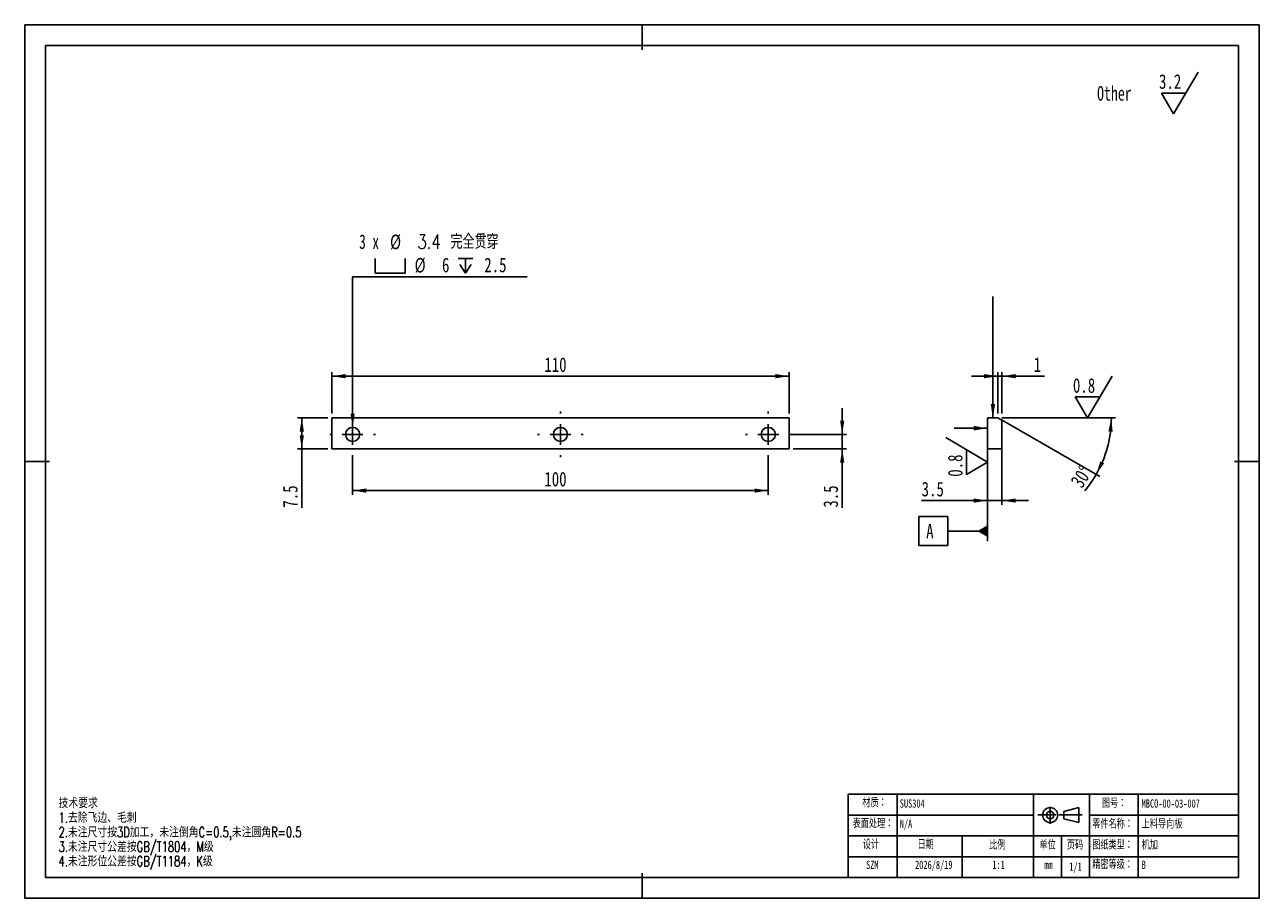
# Model space of a CAD drawing. Header units: millimetres. Extents: x 0 to 297, y 0 to 210.
import ezdxf

# ---------------------------------------------------------------- set-up
doc = ezdxf.new("R2010")
doc.units = ezdxf.units.MM
doc.linetypes.add('CENTERX2', pattern=[20.32, 12.7, -2.54, 2.54, -2.54])
doc.layers.add('中心线层', color=7, linetype='CENTERX2')
doc.layers.add('图框', color=7, linetype='Continuous')
for name, color, linetype, lineweight in [('文字层', 7, 'Continuous', 25), ('标注层', 7, 'Continuous', 25), ('符号标注层', 7, 'Continuous', 25)]:
    doc.layers.add(name, color=color, linetype=linetype, lineweight=lineweight)
doc.styles.add('SLDTEXTSTYLE0', font='TXT', dxfattribs={"width": 0.7, "bigfont": 'bigfont'})
doc.styles.add('SLDTEXTSTYLE1', font='TXT', dxfattribs={"width": 0.7})
doc.styles.add('SLDTEXTSTYLE2', font='TXT', dxfattribs={"width": 0.75})
doc.styles.add('SLDTEXTSTYLE3', font='TXT', dxfattribs={"width": 0.666667})
doc.styles.add('SLDTEXTSTYLE4', font='TXT', dxfattribs={"width": 0.75, "bigfont": 'bigfont'})
doc.dimstyles.new('SLDDIMSTYLE0', dxfattribs={"dimtxt": 3.5, "dimasz": 3.302, "dimexe": 0, "dimexo": 0.0625, "dimgap": 0.875, "dimtad": 1, "dimdec": 3, "dimrnd": 1e-09, "dimzin": 12, "dimdsep": 46, "dimtxsty": 'SLDTEXTSTYLE2', "dimsah": 1, "dimcen": 0.09, "dimadec": 0, "dimazin": 3, "dimtfac": 1, "dimtdec": 3, "dimtofl": 0, "dimtmove": 0, "dimatfit": 3, "dimfxl": 0, "dimfrac": 2, "dimtolj": 1, "dimtzin": 12, "dimarcsym": 0})
doc.dimstyles.new('SLDDIMSTYLE1', dxfattribs={"dimtxt": 3.5, "dimasz": 3.302, "dimexe": 0, "dimexo": 0.0625, "dimgap": 0.875, "dimtad": 1, "dimdec": 3, "dimrnd": 1e-09, "dimzin": 12, "dimdsep": 46, "dimtxsty": 'SLDTEXTSTYLE2', "dimsah": 1, "dimcen": 0.09, "dimadec": 0, "dimazin": 3, "dimtfac": 1, "dimtdec": 3, "dimtmove": 0, "dimatfit": 0, "dimfxl": 0, "dimfrac": 2, "dimtolj": 1, "dimtzin": 12, "dimarcsym": 0})
doc.dimstyles.new('SLDDIMSTYLE2', dxfattribs={"dimtxt": 3.5, "dimasz": 3.302, "dimexe": 0, "dimexo": 0.0625, "dimgap": 0.875, "dimtad": 0, "dimtih": 1, "dimtoh": 1, "dimdec": 1, "dimrnd": 1e-09, "dimzin": 12, "dimdsep": 46, "dimtxsty": 'SLDTEXTSTYLE2', "dimblk1": 'NONE', "dimsah": 1, "dimcen": 0, "dimadec": 0, "dimazin": 3, "dimtfac": 1, "dimtdec": 3, "dimtmove": 0, "dimatfit": 3, "dimldrblk": 'NONE', "dimfxl": 0, "dimfrac": 2, "dimtolj": 1, "dimtzin": 12, "dimarcsym": 0})
doc.dimstyles.new('SLDDIMSTYLE3', dxfattribs={"dimtxt": 3.5, "dimasz": 3.302, "dimexe": 0, "dimexo": 0.0625, "dimgap": 0.875, "dimtad": 1, "dimdec": 4, "dimzin": 12, "dimdsep": 46, "dimtxsty": 'SLDTEXTSTYLE2', "dimsah": 1, "dimcen": 0.09, "dimadec": 3, "dimazin": 3, "dimtfac": 1, "dimtdec": 3, "dimtofl": 0, "dimtmove": 0, "dimatfit": 3, "dimfxl": 0, "dimfrac": 2, "dimtolj": 1, "dimtzin": 12, "dimarcsym": 0})
doc.dimstyles.new('SLDDIMSTYLE5', dxfattribs={"dimtxt": 0.18, "dimasz": 3.302, "dimexe": 0, "dimexo": 0.0625, "dimgap": 0, "dimtad": 0, "dimtih": 1, "dimtoh": 1, "dimdec": 0, "dimrnd": 1e-09, "dimzin": 0, "dimdsep": 46, "dimtxsty": 'Standard', "dimsah": 1, "dimcen": 0.09, "dimadec": 0, "dimazin": 0, "dimtfac": 3.302, "dimtdec": 0, "dimtofl": 0, "dimtmove": 0, "dimatfit": 3, "dimfxl": 0, "dimfrac": 2, "dimtolj": 1, "dimtzin": 0, "dimarcsym": 0})

# ---------------------------------------------------------------- blocks, each defined once
blk = doc.blocks.new('块1')
at = {"layer": '图框'}
for p, q in [((234.58, 92.12), (234.58, 85.23)), ((240.05, 90.27), (246.05, 91.77)), ((240.05, 90.27), (240.05, 87.27)), ((246.05, 91.77), (246.05, 85.77)), ((229.6, 88.84), (236.93, 88.84)), ((238.14, 88.84), (247.34, 88.84)), ((240.05, 87.27), (246.05, 85.77))]:
    blk.add_line(p, q, dxfattribs=at)
for radius in [3, 1.5]:
    blk.add_circle((234.58, 88.77), radius, dxfattribs=at)
blk = doc.blocks.new('SW_SFSYMBOL_0')
at = {"layer": '符号标注层', "color": 0}
for p, q in [((3.52, -5), (9.41, 5)), ((3.52, -5), (0.57, 0)), ((6.46, 0), (0.57, 0))]:
    blk.add_line(p, q, dxfattribs=at)
at = {"layer": '符号标注层', "color": 0, "insert": (0, 4.51), "char_height": 3.5, "attachment_point": 1, "style": 'SLDTEXTSTYLE2'}
blk.add_mtext('3.2', dxfattribs=at)
blk = doc.blocks.new('_D')
at = {"layer": '标注层'}
for p, q in [((73.88, 116.51), (73.88, 126.51)), ((73.88, 125.51), (183.88, 125.51)), ((183.88, 116.51), (183.88, 126.51))]:
    blk.add_line(p, q, dxfattribs=at)
for points in [[(73.88, 125.51), (77.18, 125), (77.18, 126.02)], [(183.88, 125.51), (180.57, 126.02), (180.57, 125)]]:
    blk.add_solid(points, dxfattribs=at)
at = {"layer": '标注层', "insert": (125, 130.02), "char_height": 3.5, "attachment_point": 1, "style": 'SLDTEXTSTYLE2'}
blk.add_mtext('110', dxfattribs=at)
blk = doc.blocks.new('_D_1')
at = {"layer": '标注层'}
for p, q in [((72.88, 115.51), (65.65, 115.51)), ((66.65, 108.01), (66.65, 115.51)), ((72.88, 108.01), (65.65, 108.01)), ((66.65, 108.01), (66.65, 93.9))]:
    blk.add_line(p, q, dxfattribs=at)
for points in [[(66.65, 115.51), (66.15, 112.21), (67.16, 112.21)], [(66.65, 108.01), (67.16, 111.31), (66.15, 111.31)]]:
    blk.add_solid(points, dxfattribs=at)
at = {"layer": '标注层', "insert": (62.14, 93.9), "char_height": 3.5, "attachment_point": 1, "rotation": 90, "style": 'SLDTEXTSTYLE2'}
blk.add_mtext('7.5', dxfattribs=at)
blk = doc.blocks.new('_D_2')
at = {"layer": '标注层'}
for p, q in [((78.88, 106.31), (78.88, 97.01)), ((178.88, 106.31), (178.88, 97.01)), ((78.88, 98.01), (178.88, 98.01))]:
    blk.add_line(p, q, dxfattribs=at)
for points in [[(78.88, 98.01), (82.18, 97.5), (82.18, 98.52)], [(178.88, 98.01), (175.57, 98.52), (175.57, 97.5)]]:
    blk.add_solid(points, dxfattribs=at)
at = {"layer": '标注层', "insert": (125, 102.52), "char_height": 3.5, "attachment_point": 1, "style": 'SLDTEXTSTYLE2'}
blk.add_mtext('100', dxfattribs=at)
blk = doc.blocks.new('_D_3')
at = {"layer": '标注层'}
for p, q in [((196.65, 111.51), (196.65, 117.86)), ((184.08, 111.51), (197.65, 111.51)), ((196.65, 111.51), (196.65, 108.01)), ((184.88, 108.01), (197.65, 108.01)), ((196.65, 108.01), (196.65, 93.9))]:
    blk.add_line(p, q, dxfattribs=at)
for points in [[(196.65, 111.51), (197.16, 114.81), (196.15, 114.81)], [(196.65, 108.01), (196.15, 104.71), (197.16, 104.71)]]:
    blk.add_solid(points, dxfattribs=at)
at = {"layer": '标注层', "insert": (192.14, 93.9), "char_height": 3.5, "attachment_point": 1, "rotation": 90, "style": 'SLDTEXTSTYLE2'}
blk.add_mtext('3.5', dxfattribs=at)
blk = doc.blocks.new('SW_SYMBOL_HOLE_SPOT')
at = {"layer": '标注层', "color": 0}
for p, q in [((0, 875), (0, 75)), ((1600, 75), (1600, 875)), ((0, 75), (1600, 75))]:
    blk.add_line(p, q, dxfattribs=at)
blk = doc.blocks.new('SW_SYMBOL_HOLE_DEPTH')
at = {"layer": '标注层', "color": 0}
for p, q in [((0, 875), (800, 875)), ((400, 875), (400, 75)), ((100, 555), (400, 75)), ((700, 555), (400, 75))]:
    blk.add_line(p, q, dxfattribs=at)
blk = doc.blocks.new('_D_4')
at = {"layer": '标注层'}
for p, q in [((78.88, 113.21), (78.88, 149.42)), ((78.88, 149.42), (120.87, 149.42)), ((78.88, 109.81), (78.88, 113.21))]:
    blk.add_line(p, q, dxfattribs=at)
blk.add_solid([(78.88, 113.21), (79.38, 116.51), (78.37, 116.51)], dxfattribs=at)
at = {"layer": '标注层', "xscale": 0.004470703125, "yscale": 0.004470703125, "zscale": 0.004470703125}
for name, p in [('SW_SYMBOL_HOLE_SPOT', (84.34, 149.91)), ('SW_SYMBOL_HOLE_DEPTH', (104.24, 149.91))]:
    blk.add_blockref(name, p, dxfattribs=at)
at = {"layer": '标注层', "char_height": 3.5, "attachment_point": 1}
for s, insert, style in [('3 x', (80.46, 159.6), 'SLDTEXTSTYLE3'), ('%%c', (87.88, 159.54), 'SLDTEXTSTYLE2'), ('3.4 完全贯穿', (94.47, 159.6), 'SLDTEXTSTYLE4'), ('%%c', (93.79, 153.93), 'SLDTEXTSTYLE2'), ('6', (100.38, 153.99), 'SLDTEXTSTYLE2'), ('2.5', (110.55, 153.99), 'SLDTEXTSTYLE2')]:
    blk.add_mtext(s, dxfattribs=dict(at, insert=insert, style=style))
blk = doc.blocks.new('_None')
blk = doc.blocks.new('SW_CENTERMARKSYMBOL_0')
at = {"layer": '中心线层', "color": 0}
for p, q in [((0, 5), (0, 5.5)), ((-5, 0), (-5.5, 0)), ((0, 0), (-2.5, 0)), ((0, 0), (0, 2.5)), ((0, 0), (0, -2.5)), ((0, 0), (2.5, 0)), ((5, 0), (5.5, 0)), ((0, -5), (0, -5.5))]:
    blk.add_line(p, q, dxfattribs=at)
blk = doc.blocks.new('SW_CENTERMARKSYMBOL_1')
at = {"layer": '中心线层', "color": 0}
for p, q in [((0, 5), (0, 5.5)), ((-5, 0), (-5.5, 0)), ((0, 0), (-2.5, 0)), ((0, 0), (0, 2.5)), ((0, 0), (0, -2.5)), ((0, 0), (2.5, 0)), ((5, 0), (5.5, 0)), ((0, -5), (0, -5.5))]:
    blk.add_line(p, q, dxfattribs=at)
blk = doc.blocks.new('SW_CENTERMARKSYMBOL_2')
at = {"layer": '中心线层', "color": 0}
for p, q in [((0, 5), (0, 5.5)), ((-5, 0), (-5.5, 0)), ((0, 0), (-2.5, 0)), ((0, 0), (0, 2.5)), ((0, 0), (0, -2.5)), ((0, 0), (2.5, 0)), ((5, 0), (5.5, 0)), ((0, -5), (0, -5.5))]:
    blk.add_line(p, q, dxfattribs=at)
blk = doc.blocks.new('_D_5')
at = {"layer": '标注层'}
for p, q in [((231.59, 114.51), (231.59, 94.61)), ((235.09, 114.51), (235.09, 94.61)), ((231.59, 95.61), (215.76, 95.61)), ((231.59, 95.61), (235.09, 95.61)), ((235.09, 95.61), (241.44, 95.61))]:
    blk.add_line(p, q, dxfattribs=at)
for points in [[(231.59, 95.61), (228.29, 96.11), (228.29, 95.1)], [(235.09, 95.61), (238.39, 95.1), (238.39, 96.11)]]:
    blk.add_solid(points, dxfattribs=at)
at = {"layer": '标注层', "insert": (215.76, 100.12), "char_height": 3.5, "attachment_point": 1, "style": 'SLDTEXTSTYLE2'}
blk.add_mtext('3.5', dxfattribs=at)
blk = doc.blocks.new('_D_6')
at = {"layer": '标注层'}
for p, q in [((234.09, 125.51), (227.74, 125.51)), ((234.09, 116.51), (234.09, 126.51)), ((234.09, 125.51), (235.09, 125.51)), ((235.09, 116.51), (235.09, 126.51)), ((235.09, 125.51), (245.32, 125.51))]:
    blk.add_line(p, q, dxfattribs=at)
for points in [[(234.09, 125.51), (230.79, 126.02), (230.79, 125)], [(235.09, 125.51), (238.39, 125), (238.39, 126.02)]]:
    blk.add_solid(points, dxfattribs=at)
at = {"layer": '标注层', "insert": (242.73, 130.02), "char_height": 3.5, "attachment_point": 1, "style": 'SLDTEXTSTYLE2'}
blk.add_mtext('1', dxfattribs=at)
blk = doc.blocks.new('_D_7')
at = {"layer": '标注层'}
for p, q in [((234.96, 115.01), (258.61, 101.36)), ((235.09, 115.51), (262.4, 115.51))]:
    blk.add_line(p, q, dxfattribs=at)
for start, end in [(330, 0), (320.0337, 330)]:
    blk.add_arc((234.09, 115.51), 27.31, start, end, dxfattribs=at)
for points in [[(261.4, 115.51), (260.69, 112.25), (261.71, 112.18)], [(257.74, 101.86), (259.67, 104.58), (258.76, 105.04)]]:
    blk.add_solid(points, dxfattribs=at)
at = {"layer": '标注层', "insert": (251.39, 100.26), "char_height": 3.5, "attachment_point": 1, "rotation": 57.3774, "style": 'SLDTEXTSTYLE2'}
blk.add_mtext('30°', dxfattribs=at)
blk = doc.blocks.new('SW_SFSYMBOL_1')
at = {"layer": '符号标注层', "color": 0}
for p, q in [((3.52, -5), (9.41, 5)), ((3.52, -5), (0.57, 0)), ((6.46, 0), (0.57, 0)), ((-17.07, -5), (4.52, -5))]:
    blk.add_line(p, q, dxfattribs=at)
at = {"layer": '符号标注层', "color": 0, "insert": (0, 4.51), "char_height": 3.5, "attachment_point": 1, "style": 'SLDTEXTSTYLE2'}
blk.add_mtext('0.8', dxfattribs=at)
blk = doc.blocks.new('SW_SFSYMBOL_2')
at = {"layer": '符号标注层', "color": 0}
for p, q in [((5, 3.52), (-5, 9.41)), ((0, 6.46), (0, 0.57)), ((5, 3.52), (0, 0.57)), ((5, 5.68), (5, 2.52))]:
    blk.add_line(p, q, dxfattribs=at)
at = {"layer": '符号标注层', "color": 0, "insert": (-4.51, 0), "char_height": 3.5, "attachment_point": 1, "rotation": 90, "style": 'SLDTEXTSTYLE2'}
blk.add_mtext('0.8', dxfattribs=at)
blk = doc.blocks.new('SW_DATUMTAG_0')
at = {"layer": '符号标注层', "color": 0}
for p, q in [((14.73, 22.52), (14.73, 0.38)), ((-1.77, -0.72), (-1.77, 6.28)), ((-1.77, 6.28), (5.23, 6.28)), ((5.23, 6.28), (5.23, -0.72)), ((14.73, 2.78), (5.23, 2.78)), ((5.23, -0.72), (-1.77, -0.72))]:
    blk.add_line(p, q, dxfattribs=at)
blk.add_solid([(14.73, 1.38), (14.73, 4.18), (12.28, 2.78)], dxfattribs=at)
at = {"layer": '符号标注层', "color": 0, "insert": (0, 4.51), "char_height": 3.5, "attachment_point": 1, "style": 'SLDTEXTSTYLE2'}
blk.add_mtext('A', dxfattribs=at)

msp = doc.modelspace()

# ---------------------------------------------------------------- linework, layer by layer
at = {"color": 7, "linetype": 'Continuous', "lineweight": 25}
for p, q in [((73.87525, 115.51131), (183.87525, 115.51131)), ((73.87525, 108.01131), (73.87525, 115.51131)), ((183.87525, 115.51131), (183.87525, 108.01131)), ((231.59062, 115.51131), (231.59062, 108.01131)), ((234.09062, 115.51131), (231.59062, 115.51131)), ((235.09062, 114.93396), (234.09062, 115.51131)), ((235.09062, 114.93396), (235.09062, 108.01131)), ((183.87525, 108.01131), (73.87525, 108.01131)), ((235.09062, 108.01131), (231.59062, 108.01131))]:
    msp.add_line(p, q, dxfattribs=at)
for centre in [(78.87525, 111.51131), (128.87525, 111.51131), (178.87525, 111.51131)]:
    msp.add_circle(centre, 1.7, dxfattribs=at)
at = {"layer": '图框'}
for p, q in [((-0.00657, -0.00062), (-0.00657, 209.99938)), ((-0.00657, 209.99938), (296.99343, 209.99938)), ((148.49343, 209.99938), (148.49343, 203.99938)), ((296.99343, -0.00062), (296.99343, 209.99938)), ((4.99343, 204.99938), (291.99343, 204.99938)), ((4.99343, 204.99938), (4.99343, 4.99938)), ((291.99343, 204.99938), (291.99343, 4.99938)), ((-0.00657, 104.99938), (5.99343, 104.99938)), ((296.99343, 104.99938), (290.99343, 104.99938)), ((4.99343, 29.99938), (4.99343, 4.99938)), ((198.10106, 24.99938), (291.99343, 24.99938)), ((198.10106, 24.99938), (198.10106, 4.99938)), ((209.85772, 24.99938), (209.85772, 4.99938)), ((242.67609, 24.99938), (242.67609, 4.99938)), ((256.14042, 24.99938), (256.14042, 4.99938)), ((267.8353, 24.99938), (267.8353, 4.99938)), ((198.10106, 19.99938), (242.67609, 19.99938)), ((256.14042, 19.99938), (291.99343, 19.99938)), ((198.10106, 14.99938), (291.99343, 14.99938)), ((225.47551, 14.99938), (225.47551, 4.99938)), ((249.40807, 14.99938), (249.40807, 4.99938)), ((198.10106, 9.99938), (291.99343, 9.99938)), ((148.49343, -0.00062), (148.49343, 5.99938)), ((4.99343, 4.99938), (291.99343, 4.99938)), ((158.37301, 4.99938), (291.99343, 4.99938)), ((-0.00657, -0.00062), (296.99343, -0.00062))]:
    msp.add_line(p, q, dxfattribs=at)

# ---------------------------------------------------------------- block references
at = {"color": 7, "linetype": 'Continuous', "xscale": 0.6, "yscale": 0.6, "zscale": 0.6}
msp.add_blockref('块1', (105.94121, -33.26053), dxfattribs=at)
at = {"layer": '中心线层'}
for name, p in [('SW_CENTERMARKSYMBOL_2', (78.87525, 111.51131)), ('SW_CENTERMARKSYMBOL_0', (128.87525, 111.51131)), ('SW_CENTERMARKSYMBOL_1', (178.87525, 111.51131))]:
    msp.add_blockref(name, p, dxfattribs=at)
at = {"layer": '符号标注层'}
for name, p in [('SW_SFSYMBOL_0', (272.86611, 193.5771)), ('SW_SFSYMBOL_1', (252.1589, 120.51106)), ('SW_SFSYMBOL_2', (226.59088, 101.3327)), ('SW_DATUMTAG_0', (216.85658, 85.48833))]:
    msp.add_blockref(name, p, dxfattribs=at)

# ---------------------------------------------------------------- texts
at = {"layer": '图框'}
for s, insert, char_height, attachment_point, style in [('技术要求', (8.13955, 24.15743), 2.5, 1, 'SLDTEXTSTYLE0'), ('材质：', (201.50006, 23.90434), 2, 1, 'SLDTEXTSTYLE0'), ('SUS304', (210.49845, 23.78437), 2, 1, 'SLDTEXTSTYLE1'), ('图号：', (259.13544, 23.78437), 2, 1, 'SLDTEXTSTYLE0'), ('MBCO-00-03-007', (268.69282, 23.78437), 2, 1, 'SLDTEXTSTYLE1'), ('1.去除飞边、毛刺', (8.13955, 20.65743), 2.5, 1, 'SLDTEXTSTYLE0'), ('表面处理：', (199.1695, 18.91799), 2, 1, 'SLDTEXTSTYLE0'), ('N/A', (210.49845, 18.91799), 2, 1, 'SLDTEXTSTYLE1'), ('零件名称：', (256.80488, 18.79802), 2, 1, 'SLDTEXTSTYLE0'), ('上料导向板', (268.69282, 18.79802), 2, 1, 'SLDTEXTSTYLE0'), ('2.未注尺寸按3D加工，未注倒角C=0.5,未注圆角R=0.5', (8.13955, 17.15743), 2.5, 1, 'SLDTEXTSTYLE0'), ('3.未注尺寸公差按GB/T1804，M级', (8.13955, 13.65743), 2.5, 1, 'SLDTEXTSTYLE0'), ('设计', (201.62237, 13.86225), 2, 1, 'SLDTEXTSTYLE0'), ('日期', (214.75186, 13.86225), 2, 1, 'SLDTEXTSTYLE0'), ('比例', (231.99775, 13.74228), 2, 1, 'SLDTEXTSTYLE0'), ('单位', (244.10474, 13.74228), 2, 1, 'SLDTEXTSTYLE0'), ('页码', (250.7053, 13.74228), 2, 1, 'SLDTEXTSTYLE0'), ('图纸类型：', (256.80488, 13.74228), 2, 1, 'SLDTEXTSTYLE0'), ('机加', (268.69282, 13.74228), 2, 1, 'SLDTEXTSTYLE0'), ('4.未注形位公差按GB/T1184，K级', (8.13955, 10.15743), 2.5, 1, 'SLDTEXTSTYLE0'), ('SZM', (203.89459, 9.0472), 2, 2, 'SLDTEXTSTYLE1'), ('2026/8/19', (218.68552, 9.0472), 2, 2, 'SLDTEXTSTYLE1'), ('1:1', (234.26998, 9.0472), 2, 2, 'SLDTEXTSTYLE1'), ('精密等级：', (256.80488, 9.0472), 2, 1, 'SLDTEXTSTYLE0'), ('B', (268.69282, 9.0472), 2, 1, 'SLDTEXTSTYLE1'), ('mm', (245.27141, 9.0472), 2, 1, 'SLDTEXTSTYLE1'), ('1/1', (251.29003, 8.6018), 2, 1, 'SLDTEXTSTYLE1')]:
    msp.add_mtext(s, dxfattribs=dict(at, insert=insert, char_height=char_height, attachment_point=attachment_point, style=style))
at = {"layer": '文字层', "insert": (257.96623, 195.24958), "char_height": 3.5, "attachment_point": 1, "style": 'SLDTEXTSTYLE1'}
msp.add_mtext('Other', dxfattribs=at)

# ---------------------------------------------------------------- dimensions: what is measured, and where the dimension line sits
at = {"layer": '标注层'}
dim = msp.add_diameter_dim_2p(p1=(78.87525, 109.81131), p2=(78.87525, 113.21131), text='3 x <> 完全贯穿\\P{\\fGDT;v}%%c 6 {\\fGDT;x} 2.5\\P', dimstyle='SLDDIMSTYLE2', dxfattribs=at)
dim.commit()
dim.dimension.update_dxf_attribs({"geometry": '_D_4', "text_midpoint": (100.6676, 155.03261), "dimtype": 163})
for base, p1, p2, dimstyle, picture, middle in [((183.87525, 128.28944), (73.87525, 115.51131), (183.87525, 115.51131), 'SLDDIMSTYLE0', '_D', (128.87525, 128.28944)), ((235.09062, 128.28944), (234.09062, 115.51131), (235.09062, 115.51131), 'SLDDIMSTYLE1', '_D_6', (244.02674, 128.28944)), ((235.09062, 98.38507), (231.59062, 115.51131), (235.09062, 115.51131), 'SLDDIMSTYLE1', '_D_5', (218.99753, 98.38507)), ((178.87525, 100.78944), (78.87525, 111.51131), (178.87525, 111.51131), 'SLDDIMSTYLE0', '_D_2', (128.87525, 100.78944))]:
    dim = msp.add_linear_dim(base=base, p1=p1, p2=p2, dimstyle=dimstyle, dxfattribs=at)
    dim.commit()
    dim.dimension.update_dxf_attribs({"geometry": picture, "text_midpoint": middle, "dimtype": 160})
dim = msp.add_angular_dim_2l(base=(260.46825, 108.44345), line1=((225.43037, 120.51131), (234.09062, 115.51131)), line2=((224.09062, 115.51131), (234.09062, 115.51131)), dimstyle='SLDDIMSTYLE3', dxfattribs=at)
dim.commit()
dim.dimension.update_dxf_attribs({"geometry": '_D_7', "text_midpoint": (257.09063, 100.78944), "dimtype": 162})
for base, p1, p2, dimstyle, picture, middle in [((193.87525, 108.01131), (178.87525, 111.51131), (183.87525, 108.01131), 'SLDDIMSTYLE1', '_D_3', (193.87525, 97.13562)), ((63.87525, 115.51131), (73.87525, 108.01131), (73.87525, 115.51131), 'SLDDIMSTYLE0', '_D_1', (63.87525, 97.13562))]:
    dim = msp.add_linear_dim(base=base, p1=p1, p2=p2, angle=90, dimstyle=dimstyle, dxfattribs=at)
    dim.commit()
    dim.dimension.update_dxf_attribs({"geometry": picture, "text_midpoint": middle, "dimtype": 160})

# ---------------------------------------------------------------- leaders
at = {"layer": '符号标注层'}
for points in [[(232.9097, 115.51131), (232.9097, 144.69807)], [(231.59062, 112.99729), (223.6241, 112.99729)]]:
    msp.add_leader(points, dimstyle='SLDDIMSTYLE5', dxfattribs=at)

doc.saveas('drawing.dxf')
